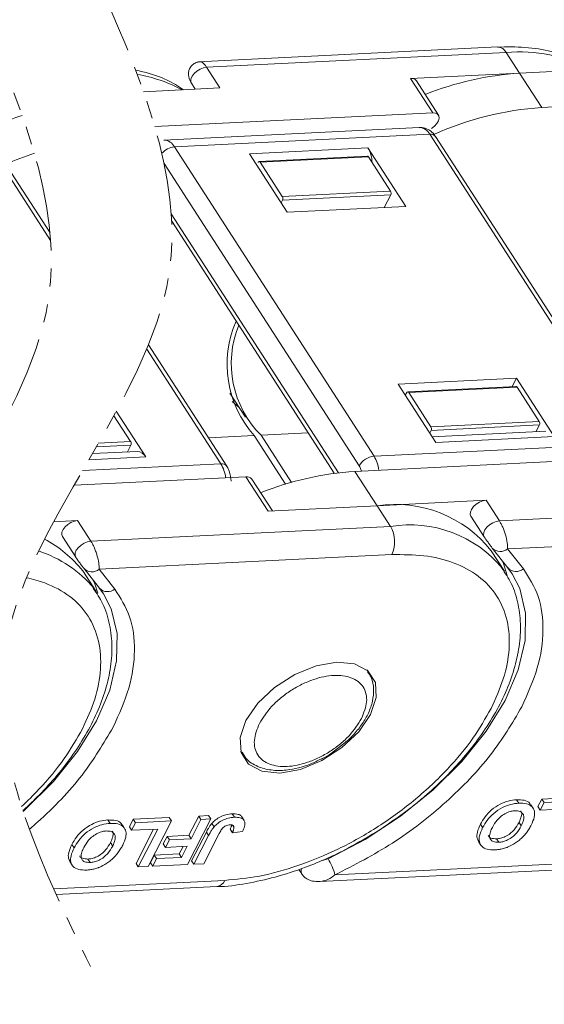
# Model space of a CAD drawing. Header units: millimetres. Extents: x 3187 to 3689, y -339 to 12.
# Tile 30 of 33: x 3582 to 3600, y -78 to -43. Entities that reach past the tile are written whole.
import ezdxf

# ---------------------------------------------------------------- set-up
doc = ezdxf.new("R2010")
doc.units = ezdxf.units.MM
doc.linetypes.add('PHANTOM2', pattern=[31.75, 15.875, -3.175, 3.175, -3.175, 3.175, -3.175])

msp = doc.modelspace()

# ---------------------------------------------------------------- linework, layer by layer
at = {"color": 7, "linetype": 'Continuous', "lineweight": 15}
for p, q in [((3598.792, -44.111), (3588.267, -44.632)), ((3588.565, -44.824), (3599.089, -44.303)), ((3599.089, -44.303), (3599.556, -45.027)), ((3589.033, -45.548), (3588.565, -44.824)), ((3603.385, -44.838), (3599.556, -45.027)), ((3595.728, -45.217), (3599.556, -45.027)), ((3595.728, -45.217), (3596.507, -46.424)), ((3596.713, -46.505), (3595.933, -45.298)), ((3600.336, -46.235), (3599.556, -45.027)), ((3589.033, -45.548), (3586.348, -45.681)), ((3588.032, -45.382), (3588.167, -45.591)), ((3610.859, -45.714), (3600.336, -46.235)), ((3596.507, -46.424), (3586.744, -46.908)), ((3596.033, -46.937), (3587.063, -47.382)), ((3587.434, -47.621), (3596.404, -47.177)), ((3596.404, -47.177), (3603.418, -58.043)), ((3603.623, -58.124), (3596.61, -47.258)), ((3594.448, -58.487), (3587.434, -47.621)), ((3594.234, -47.658), (3590.072, -47.864)), ((3595.559, -49.711), (3594.234, -47.658)), ((3591.397, -49.917), (3590.072, -47.864)), ((3594.212, -47.945), (3590.409, -48.133)), ((3594.249, -47.969), (3590.446, -48.157)), ((3594.249, -47.969), (3595.029, -49.176)), ((3581.358, -48.23), (3583.086, -50.907)), ((3583.065, -50.637), (3581.564, -48.311)), ((3587.072, -48.207), (3593.925, -58.825)), ((3590.372, -48.165), (3590.374, -48.161)), ((3590.446, -48.157), (3591.225, -49.365)), ((3591.225, -49.365), (3595.029, -49.176)), ((3591.232, -49.489), (3595.035, -49.301)), ((3594.805, -49.748), (3595.035, -49.301)), ((3591.232, -49.489), (3591.182, -49.585)), ((3595.559, -49.711), (3591.397, -49.917)), ((3593.193, -59.068), (3587.324, -49.974)), ((3587.338, -50.235), (3593.051, -59.086)), ((3589.271, -58.835), (3586.524, -54.578)), ((3586.464, -54.723), (3589.065, -58.754)), ((3595.293, -55.954), (3599.455, -55.747)), ((3595.293, -55.954), (3596.618, -58.006)), ((3599.433, -56.034), (3595.63, -56.223)), ((3599.305, -56.041), (3599.455, -55.747)), ((3599.455, -55.747), (3600.78, -57.8)), ((3589.382, -56.274), (3589.929, -57.121)), ((3595.546, -56.346), (3595.595, -56.25)), ((3599.471, -56.058), (3595.667, -56.246)), ((3595.667, -56.246), (3596.447, -57.454)), ((3599.471, -56.058), (3600.25, -57.266)), ((3589.696, -56.761), (3589.466, -56.564)), ((3585.308, -57.063), (3585.897, -57.976)), ((3585.393, -56.908), (3586.428, -58.511)), ((3596.447, -57.454), (3600.25, -57.266)), ((3596.453, -57.578), (3600.256, -57.39)), ((3600.135, -57.625), (3600.256, -57.39)), ((3588.631, -57.843), (3590.236, -57.763)), ((3590.236, -57.763), (3591.336, -59.468)), ((3590.479, -57.751), (3592.137, -57.669)), ((3591.546, -59.405), (3590.479, -57.751)), ((3596.453, -57.578), (3596.403, -57.674)), ((3600.483, -57.608), (3596.489, -57.806)), ((3584.687, -58.161), (3585.904, -58.1)), ((3584.761, -58.032), (3585.897, -57.976)), ((3585.783, -58.336), (3585.904, -58.1)), ((3603.418, -58.043), (3594.448, -58.487)), ((3596.618, -58.006), (3600.78, -57.8)), ((3586.13, -58.319), (3584.551, -58.397)), ((3589.065, -58.754), (3584.204, -58.994)), ((3584.427, -58.61), (3586.428, -58.511)), ((3593.776, -59.019), (3604.3, -58.498)), ((3594.555, -60.226), (3593.776, -59.019)), ((3583.908, -59.507), (3589.947, -59.208)), ((3589.947, -59.208), (3590.727, -60.416)), ((3590.875, -60.408), (3590.153, -59.289)), ((3594.555, -60.226), (3598.384, -60.037)), ((3598.852, -60.761), (3598.384, -60.037)), ((3594.555, -60.226), (3590.727, -60.416)), ((3594.555, -60.226), (3595.023, -60.951)), ((3609.375, -60.24), (3598.852, -60.761)), ((3583.191, -60.789), (3584.032, -60.747)), ((3584.499, -61.472), (3584.032, -60.747)), ((3597.85, -60.595), (3598.318, -61.319)), ((3595.023, -60.951), (3584.499, -61.472)), ((3583.498, -61.306), (3583.966, -62.03)), ((3598.326, -61.331), (3598.318, -61.319)), ((3609.425, -61.234), (3599.141, -61.744)), ((3599.033, -62.531), (3598.566, -61.807)), ((3598.601, -61.714), (3598.585, -61.692)), ((3598.601, -61.714), (3599.153, -62.413)), ((3599.141, -61.744), (3599.693, -62.443)), ((3583.974, -62.041), (3583.966, -62.03)), ((3595.072, -61.945), (3584.789, -62.454)), ((3584.681, -63.242), (3584.213, -62.517)), ((3584.249, -62.425), (3584.233, -62.402)), ((3584.249, -62.425), (3584.8, -63.124)), ((3584.789, -62.454), (3585.341, -63.153)), ((3598.962, -62.426), (3599.033, -62.531)), ((3599.137, -62.391), (3599.298, -62.617)), ((3584.61, -63.137), (3584.681, -63.242)), ((3584.784, -63.101), (3584.946, -63.327)), ((3594.195, -65.994), (3594.236, -66.052)), ((3594.237, -66.054), (3594.203, -66)), ((3592.947, -68.923), (3593.378, -68.586)), ((3589.794, -68.906), (3589.764, -68.854)), ((3589.767, -68.864), (3589.801, -68.917)), ((3599.53, -70.676), (3599.452, -70.556)), ((3600.203, -70.798), (3600.34, -70.532)), ((3600.34, -70.532), (3601.605, -70.469)), ((3600.418, -70.652), (3600.34, -70.532)), ((3600.036, -70.852), (3599.958, -70.731)), ((3600.203, -70.798), (3600.281, -70.919)), ((3600.281, -70.919), (3600.418, -70.652)), ((3601.201, -70.873), (3600.281, -70.919)), ((3600.418, -70.652), (3601.683, -70.59)), ((3585.851, -71.509), (3585.987, -71.242)), ((3585.987, -71.242), (3587.252, -71.18)), ((3586.065, -71.363), (3585.987, -71.242)), ((3587.252, -71.18), (3587.33, -71.3)), ((3588.709, -71.232), (3587.889, -72.831)), ((3587.939, -71.805), (3588.286, -71.129)), ((3588.017, -71.926), (3588.364, -71.249)), ((3588.286, -71.129), (3588.631, -71.111)), ((3588.364, -71.249), (3588.286, -71.129)), ((3588.364, -71.249), (3588.709, -71.232)), ((3588.631, -71.111), (3588.709, -71.232)), ((3589.466, -71.05), (3589.544, -71.171)), ((3589.881, -71.283), (3589.804, -71.162)), ((3585.178, -71.387), (3585.1, -71.266)), ((3585.683, -71.562), (3585.606, -71.442)), ((3585.851, -71.509), (3585.929, -71.629)), ((3585.929, -71.629), (3586.065, -71.363)), ((3586.849, -71.584), (3585.929, -71.629)), ((3586.065, -71.363), (3587.33, -71.3)), ((3586.087, -72.795), (3586.705, -71.591)), ((3586.165, -72.916), (3586.849, -71.584)), ((3587.33, -71.3), (3586.51, -72.899)), ((3588.751, -71.385), (3588.829, -71.506)), ((3589.391, -71.593), (3589.469, -71.714)), ((3589.491, -71.466), (3589.524, -71.517)), ((3598.184, -71.415), (3598.262, -71.536)), ((3599.618, -71.472), (3599.54, -71.351)), ((3587.043, -72.109), (3587.18, -71.842)), ((3587.18, -71.842), (3587.939, -71.805)), ((3587.18, -71.842), (3587.258, -71.963)), ((3587.258, -71.963), (3588.017, -71.926)), ((3587.939, -71.805), (3588.017, -71.926)), ((3588.039, -72.698), (3588.556, -71.691)), ((3588.117, -72.819), (3588.634, -71.812)), ((3588.993, -71.768), (3588.462, -72.802)), ((3588.556, -71.691), (3588.634, -71.812)), ((3589.469, -71.714), (3589.824, -71.676)), ((3598.826, -72.049), (3598.749, -71.929)), ((3583.832, -72.126), (3583.91, -72.246)), ((3585.265, -72.182), (3585.187, -72.062)), ((3587.043, -72.109), (3587.121, -72.229)), ((3587.121, -72.229), (3587.258, -71.963)), ((3587.88, -72.192), (3587.121, -72.229)), ((3587.602, -72.46), (3587.737, -72.199)), ((3587.68, -72.581), (3587.88, -72.192)), ((3598.114, -72.019), (3598.192, -72.14)), ((3584.474, -72.76), (3584.396, -72.639)), ((3586.592, -72.77), (3586.728, -72.504)), ((3586.67, -72.891), (3586.806, -72.624)), ((3586.728, -72.504), (3587.602, -72.46)), ((3586.728, -72.504), (3586.806, -72.624)), ((3586.806, -72.624), (3587.68, -72.581)), ((3587.602, -72.46), (3587.68, -72.581)), ((3592.832, -72.631), (3592.595, -72.698)), ((3583.762, -72.73), (3583.839, -72.851)), ((3586.087, -72.795), (3586.165, -72.916)), ((3586.51, -72.899), (3586.165, -72.916)), ((3586.592, -72.77), (3586.67, -72.891)), ((3587.889, -72.831), (3586.67, -72.891)), ((3588.039, -72.698), (3588.117, -72.819)), ((3588.462, -72.802), (3588.117, -72.819)), ((3592.531, -73.43), (3603.276, -72.898)), ((3603.553, -72.678), (3593.072, -73.197)), ((3591.806, -73.003), (3591.91, -73.163)), ((3591.914, -73.169), (3591.91, -73.163)), ((3589.2, -73.389), (3583.193, -73.686)), ((3583.284, -73.888), (3588.923, -73.609))]:
    msp.add_line(p, q, dxfattribs=at)
at = {"color": 7, "linetype": 'Continuous', "lineweight": 15, "flags": 128}
for points in [[(3588.565, -44.824), (3588.451, -44.844), (3588.333, -44.89), (3588.221, -44.96), (3588.125, -45.046), (3588.054, -45.141), (3588.014, -45.236), (3588.009, -45.323), (3588.032, -45.382)], [(3596.46, -46.97), (3596.567, -46.893), (3596.653, -46.802), (3596.711, -46.706), (3596.737, -46.613), (3596.726, -46.532), (3596.681, -46.471), (3596.606, -46.433), (3596.507, -46.424)], [(3598.384, -60.037), (3598.27, -60.056), (3598.152, -60.103), (3598.04, -60.173), (3597.944, -60.259), (3597.873, -60.354), (3597.833, -60.449), (3597.828, -60.536), (3597.85, -60.595)], [(3584.032, -60.747), (3583.918, -60.767), (3583.799, -60.814), (3583.687, -60.883), (3583.591, -60.969), (3583.52, -61.064), (3583.48, -61.159), (3583.476, -61.246), (3583.498, -61.306)], [(3598.318, -61.319), (3598.296, -61.26), (3598.3, -61.173), (3598.34, -61.078), (3598.411, -60.983), (3598.507, -60.897), (3598.619, -60.827), (3598.738, -60.781), (3598.852, -60.761)], [(3583.966, -62.03), (3583.943, -61.971), (3583.948, -61.884), (3583.988, -61.789), (3584.059, -61.694), (3584.155, -61.608), (3584.267, -61.538), (3584.385, -61.491), (3584.499, -61.472)], [(3598.949, -62.155), (3598.99, -62.255), (3599.118, -62.676)], [(3584.597, -62.866), (3584.637, -62.966), (3584.742, -63.293)], [(3599.298, -62.617), (3599.564, -63.135), (3599.772, -64.002), (3599.755, -64.965), (3599.512, -65.997), (3599.052, -67.069), (3598.387, -68.149), (3597.536, -69.207), (3596.524, -70.212), (3595.381, -71.134), (3594.138, -71.948), (3592.832, -72.631)], [(3584.946, -63.327), (3585.212, -63.846), (3585.42, -64.712), (3585.402, -65.676), (3585.16, -66.708), (3584.7, -67.78), (3584.034, -68.86), (3583.184, -69.918), (3582.172, -70.922), (3582.119, -70.965)], [(3589.948, -67.775), (3590.364, -67.167), (3590.954, -66.608), (3591.659, -66.153), (3592.411, -65.846), (3593.137, -65.717), (3593.764, -65.779), (3594.232, -66.026), (3594.495, -66.433), (3594.527, -66.961), (3594.325, -67.558), (3593.909, -68.166), (3593.319, -68.725), (3592.613, -69.181), (3591.861, -69.488), (3591.136, -69.617), (3590.508, -69.555), (3590.04, -69.308), (3589.777, -68.901), (3589.745, -68.372), (3589.948, -67.775)]]:
    msp.add_lwpolyline(points, dxfattribs=at)
at = {"color": 7, "linetype": 'Continuous', "lineweight": 15}
for centre, radius, start, end in [((3598.774, -44.465), 0.354, 27.2197, 87.1444), ((3599.561, -49.61), 5.328, 62.0485, 95.0814), ((3585.208, -50.32), 5.328, 62.0485, 80.0829), ((3595.763, -45.429), 0.215, 37.615, 99.37), ((3600.282, -55.897), 10.893, 93.8204, 111.7596), ((3601.161, -57.581), 11.377, 94.1593, 113.9024), ((3585.236, -56.95), 10.893, 106.8153, 111.7596), ((3596.011, -47.379), 0.443, 27.2197, 87.1444), ((3587.047, -47.814), 0.433, 26.5027, 88.2539), ((3596.437, -47.396), 0.221, 38.5302, 98.4549), ((3587.498, -48.294), 0.676, 95.4428, 138.534), ((3593.346, -48.185), 1.032, 0.8963, 30.6808), ((3586.115, -58.635), 11.377, 108.4589, 113.9024), ((3594.21, -47.989), 0.0443, 27.2191, 87.1512), ((3590.411, -48.173), 0.0384, 23.634, 162.0513), ((3591.109, -49.433), 0.135, 335.4428, 30.2318), ((3594.912, -49.244), 0.135, 335.4428, 30.2318), ((3593.077, -55.252), 3.792, 156.4838, 221.4763), ((3593.002, -55.226), 3.57, 157.9294, 225.0254), ((3599.431, -56.078), 0.0443, 27.2191, 87.1512), ((3595.632, -56.262), 0.0384, 23.634, 162.0513), ((3600.133, -57.334), 0.135, 335.4428, 30.2318), ((3596.33, -57.522), 0.135, 335.4428, 30.2318), ((3585.781, -58.044), 0.135, 335.4428, 30.2318), ((3586.113, -58.673), 0.354, 27.2197, 87.1444), ((3589.102, -58.961), 0.211, 36.8023, 100.0986), ((3588.011, -59.389), 1.231, 6.7909, 31.0913), ((3594.512, -59.16), 0.676, 95.4428, 150.2318), ((3593.394, -59.123), 1.231, 6.7909, 31.0913), ((3594.494, -69.852), 10.857, 93.7904, 111.7896), ((3589.982, -59.421), 0.215, 37.615, 99.37), ((3595.192, -64.489), 4.31, 38.4888, 98.4962), ((3595.699, -65.143), 4.246, 39.7754, 99.1586), ((3594.088, -61.495), 1.082, 335.4428, 30.2318), ((3580.84, -65.2), 4.31, 38.4888, 61.8839), ((3581.346, -65.853), 4.246, 39.7754, 71.9437), ((3598.887, -61.44), 0.396, 223.8325, 309.964), ((3584.535, -62.151), 0.396, 223.8325, 309.964), ((3599.439, -62.139), 0.396, 223.8325, 309.964), ((3585.086, -62.85), 0.396, 223.8325, 309.964), ((3591.318, -73.605), 1.8, 13.0909, 32.7597), ((3592.095, -73.065), 0.21, 152.7566, 207.9799), ((3588.871, -73.258), 0.355, 278.726, 338.441)]:
    msp.add_arc(centre, radius, start, end, dxfattribs=at)
at = {"color": 3, "linetype": 'PHANTOM2', "lineweight": 9, "ltscale": 0.2}
for points in [[(3584.541, -41.31), (3587.241, -52.105), (3581.457, -65.368), (3584.693, -76.835)], [(3580.302, -42.217), (3583.002, -53.012), (3577.217, -66.276), (3580.454, -77.742)]]:
    msp.add_spline(points, degree=3, dxfattribs=at)
at = {"color": 7, "linetype": 'Continuous', "lineweight": 15}
for points, knots in [([(3602.107, -44.901), (3601.919, -44.781), (3601.493, -44.507), (3600.694, -44.253), (3599.778, -44.097), (3599.115, -44.108), (3598.791, -44.113)], [0, 0, 0, 0, 0.21061, 0.478391, 0.74476, 1, 1, 1, 1]), ([(3587.754, -45.612), (3587.567, -45.491), (3587.14, -45.218), (3586.546, -45.029), (3586.157, -44.943), (3586.07, -44.926)], [0, 0, 0, 0, 0.2106103, 0.4783907, 0.5544287, 0.5544287, 0.5544287, 0.5544287]), ([(3588.338, -44.629), (3588.291, -44.636), (3588.194, -44.65), (3588.067, -44.73), (3587.976, -44.84), (3587.93, -44.96), (3587.923, -45.08), (3587.943, -45.193), (3587.982, -45.297), (3588.016, -45.355), (3588.032, -45.382)], [0, 0, 0, 0, 0.136548, 0.281211, 0.420824, 0.554321, 0.682356, 0.802092, 0.909048, 1, 1, 1, 1]), ([(3588.338, -44.629), (3588.355, -44.631), (3588.388, -44.635), (3588.446, -44.676), (3588.506, -44.737), (3588.546, -44.795), (3588.565, -44.824)], [0, 0, 0, 0, 0.264939, 0.519106, 0.763669, 1, 1, 1, 1]), ([(3596.606, -47.262), (3596.578, -47.22), (3596.511, -47.116), (3596.35, -47.001), (3596.176, -46.931), (3596.069, -46.944), (3596.037, -46.948)], [0, 0, 0, 0, 0.2162337, 0.5357947, 0.8606119, 1, 1, 1, 1]), ([(3589.431, -59.359), (3589.414, -59.241), (3589.391, -59.078), (3589.32, -58.908), (3589.28, -58.856), (3589.266, -58.839)], [0, 0, 0, 0, 0.630799, 0.873896, 1, 1, 1, 1]), ([(3593.925, -58.825), (3593.948, -58.866), (3593.978, -58.922), (3593.993, -58.991), (3593.997, -59.008)], [0, 0, 0, 0, 0.757701, 1, 1, 1, 1]), ([(3598.852, -60.761), (3598.871, -60.793), (3598.911, -60.858), (3598.968, -60.977), (3599.022, -61.109), (3599.083, -61.298), (3599.137, -61.532), (3599.14, -61.674), (3599.141, -61.744)], [0, 0, 0, 0, 0.1153485, 0.2347223, 0.3587905, 0.4881495, 0.7515968, 1, 1, 1, 1]), ([(3584.499, -61.472), (3584.519, -61.504), (3584.559, -61.569), (3584.616, -61.688), (3584.669, -61.82), (3584.731, -62.008), (3584.785, -62.243), (3584.788, -62.385), (3584.789, -62.454)], [0, 0, 0, 0, 0.115349, 0.234722, 0.358791, 0.488149, 0.751597, 1, 1, 1, 1]), ([(3598.326, -61.331), (3598.334, -61.343), (3598.35, -61.367), (3598.38, -61.412), (3598.415, -61.461), (3598.466, -61.533), (3598.528, -61.618), (3598.566, -61.667), (3598.585, -61.692)], [0, 0, 0, 0, 0.09517, 0.195508, 0.310112, 0.437792, 0.718545, 1, 1, 1, 1]), ([(3583.974, -62.041), (3583.982, -62.053), (3583.998, -62.078), (3584.028, -62.123), (3584.062, -62.172), (3584.113, -62.244), (3584.175, -62.328), (3584.214, -62.378), (3584.233, -62.402)], [0, 0, 0, 0, 0.09517, 0.195508, 0.310112, 0.437792, 0.718545, 1, 1, 1, 1]), ([(3598.559, -67.349), (3598.717, -67.001), (3599.043, -66.284), (3599.233, -65.235), (3599.167, -64.239), (3598.801, -63.366), (3598.156, -62.672), (3597.275, -62.202), (3596.242, -61.942), (3595.454, -61.944), (3595.072, -61.945)], [0, 0, 0, 0, 0.116516, 0.2400113, 0.3686408, 0.5, 0.6313592, 0.7599887, 0.883484, 1, 1, 1, 1]), ([(3594.672, -71.596), (3595.054, -71.335), (3595.59, -70.969), (3596.317, -70.365), (3596.9, -69.829), (3597.528, -69.163), (3598.107, -68.444), (3598.618, -67.679), (3599.039, -66.886), (3599.354, -66.078), (3599.55, -65.268), (3599.615, -64.465), (3599.53, -63.684), (3599.317, -62.98), (3599.054, -62.593), (3598.936, -62.419)], [0, 0, 0, 0, 0.103042, 0.144765, 0.213528, 0.284103, 0.35901, 0.436307, 0.515332, 0.595663, 0.677097, 0.759642, 0.843636, 0.930042, 1, 1, 1, 1]), ([(3599.693, -62.443), (3599.89, -62.754), (3600.289, -63.384), (3600.436, -64.582), (3600.259, -65.901), (3599.842, -66.834), (3599.635, -67.296)], [0, 0, 0, 0, 0.247221, 0.5, 0.752779, 1, 1, 1, 1]), ([(3584.207, -68.059), (3584.365, -67.711), (3584.691, -66.995), (3584.881, -65.946), (3584.814, -64.95), (3584.448, -64.076), (3583.803, -63.383), (3583.025, -62.967), (3582.462, -62.802), (3582.235, -62.755)], [0, 0, 0, 0, 0.116516, 0.2400113, 0.3686408, 0.5, 0.6313592, 0.7599887, 0.8389068, 0.8389068, 0.8389068, 0.8389068]), ([(3582.11, -70.938), (3582.254, -70.808), (3582.619, -70.464), (3583.176, -69.873), (3583.755, -69.154), (3584.266, -68.389), (3584.687, -67.596), (3585.002, -66.789), (3585.198, -65.979), (3585.263, -65.176), (3585.178, -64.394), (3584.965, -63.691), (3584.702, -63.303), (3584.584, -63.13)], [0.169056, 0.169056, 0.169056, 0.169056, 0.2135281, 0.2841026, 0.3590103, 0.4363071, 0.5153316, 0.5956625, 0.677097, 0.7596419, 0.8436362, 0.9300421, 1, 1, 1, 1]), ([(3585.341, -63.153), (3585.538, -63.465), (3585.937, -64.094), (3586.083, -65.293), (3585.907, -66.612), (3585.489, -67.545), (3585.283, -68.006)], [0, 0, 0, 0, 0.2472209, 0.5, 0.7527791, 1, 1, 1, 1]), ([(3593.378, -68.586), (3593.434, -68.545), (3593.57, -68.443), (3593.79, -68.206), (3594.044, -67.892), (3594.265, -67.503), (3594.41, -67.092), (3594.447, -66.668), (3594.392, -66.301), (3594.262, -66.126), (3594.217, -66.065)], [0, 0, 0, 0, 0.060149, 0.148189, 0.291639, 0.436317, 0.589216, 0.747499, 0.912914, 1, 1, 1, 1]), ([(3590.42, -67.876), (3590.547, -67.674), (3590.744, -67.362), (3591.158, -66.978), (3591.521, -66.713), (3591.913, -66.491), (3592.43, -66.278), (3593.054, -66.15), (3593.578, -66.221), (3593.897, -66.393), (3594.076, -66.587), (3594.177, -66.829), (3594.209, -67.191), (3594.087, -67.499), (3594.008, -67.699)], [0, 0, 0, 0, 0.119721, 0.184895, 0.25, 0.315174, 0.380279, 0.5, 0.619721, 0.684895, 0.75, 0.815174, 0.880279, 1, 1, 1, 1]), ([(3589.2, -73.389), (3589.602, -73.351), (3590.428, -73.272), (3591.789, -72.895), (3593.211, -72.31), (3594.619, -71.515), (3595.924, -70.559), (3597.043, -69.504), (3597.947, -68.42), (3598.359, -67.699), (3598.559, -67.349)], [0, 0, 0, 0, 0.116516, 0.240011, 0.368641, 0.5, 0.631359, 0.759989, 0.883484, 1, 1, 1, 1]), ([(3599.635, -67.296), (3599.3, -67.861), (3598.618, -69.011), (3597.028, -70.659), (3595.15, -72.13), (3593.756, -72.845), (3593.072, -73.197)], [0, 0, 0, 0, 0.245823, 0.5, 0.754177, 1, 1, 1, 1]), ([(3594.008, -67.699), (3593.881, -67.901), (3593.685, -68.213), (3593.27, -68.597), (3592.908, -68.862), (3592.516, -69.084), (3591.999, -69.298), (3591.374, -69.425), (3590.851, -69.354), (3590.532, -69.182), (3590.353, -68.989), (3590.251, -68.746), (3590.219, -68.385), (3590.341, -68.076), (3590.42, -67.876)], [0, 0, 0, 0, 0.119721, 0.184895, 0.25, 0.315174, 0.380279, 0.5, 0.619721, 0.684895, 0.75, 0.815174, 0.880279, 1, 1, 1, 1]), ([(3582.063, -70.795), (3582.276, -70.597), (3582.828, -70.05), (3583.595, -69.13), (3584.007, -68.409), (3584.207, -68.059)], [0.6874322, 0.6874322, 0.6874322, 0.6874322, 0.7599887, 0.883484, 1, 1, 1, 1]), ([(3585.283, -68.006), (3584.948, -68.572), (3584.266, -69.722), (3583.125, -70.905), (3582.436, -71.51), (3582.338, -71.594)], [0, 0, 0, 0, 0.245823, 0.5, 0.5414127, 0.5414127, 0.5414127, 0.5414127]), ([(3589.81, -68.889), (3589.855, -68.966), (3589.98, -69.183), (3590.345, -69.402), (3590.825, -69.532), (3591.319, -69.532), (3591.776, -69.447), (3592.177, -69.324), (3592.424, -69.205), (3592.546, -69.146)], [0, 0, 0, 0, 0.09968, 0.280235, 0.454892, 0.630162, 0.76665, 0.88494, 1, 1, 1, 1]), ([(3592.546, -69.146), (3592.574, -69.134), (3592.712, -69.073), (3592.843, -68.989), (3592.947, -68.923)], [0, 0, 0, 0, 0.203288, 1, 1, 1, 1]), ([(3598.184, -71.415), (3598.233, -71.329), (3598.331, -71.156), (3598.568, -70.903), (3598.86, -70.708), (3599.172, -70.585), (3599.356, -70.566), (3599.452, -70.556)], [0, 0, 0, 0, 0.204609, 0.411109, 0.621842, 0.801311, 1, 1, 1, 1]), ([(3599.452, -70.556), (3599.545, -70.557), (3599.731, -70.561), (3599.903, -70.635), (3599.94, -70.718), (3599.948, -70.737)], [0, 0, 0, 0, 0.432293, 0.870179, 1, 1, 1, 1]), ([(3598.262, -71.536), (3598.311, -71.45), (3598.409, -71.277), (3598.646, -71.024), (3598.938, -70.828), (3599.25, -70.706), (3599.434, -70.686), (3599.53, -70.676)], [0, 0, 0, 0, 0.204609, 0.411109, 0.621842, 0.801311, 1, 1, 1, 1]), ([(3599.53, -70.676), (3599.624, -70.677), (3599.813, -70.679), (3600.007, -70.784), (3600.095, -70.955), (3600.088, -71.179), (3600.011, -71.349), (3599.968, -71.444)], [0, 0, 0, 0, 0.205416, 0.413489, 0.592452, 0.772931, 1, 1, 1, 1]), ([(3588.751, -71.385), (3588.791, -71.344), (3588.879, -71.255), (3589.053, -71.147), (3589.261, -71.069), (3589.392, -71.057), (3589.466, -71.05)], [0, 0, 0, 0, 0.206429, 0.456722, 0.693973, 1, 1, 1, 1]), ([(3588.829, -71.506), (3588.869, -71.465), (3588.957, -71.375), (3589.131, -71.267), (3589.339, -71.19), (3589.47, -71.178), (3589.544, -71.171)], [0, 0, 0, 0, 0.206429, 0.456722, 0.693973, 1, 1, 1, 1]), ([(3589.466, -71.05), (3589.537, -71.052), (3589.659, -71.054), (3589.77, -71.104), (3589.791, -71.152), (3589.796, -71.166)], [0, 0, 0, 0, 0.504908, 0.858157, 1, 1, 1, 1]), ([(3589.544, -71.171), (3589.616, -71.172), (3589.74, -71.173), (3589.863, -71.241), (3589.918, -71.347), (3589.906, -71.499), (3589.853, -71.614), (3589.824, -71.676)], [0, 0, 0, 0, 0.24093, 0.409491, 0.578642, 0.775105, 1, 1, 1, 1]), ([(3598.603, -71.526), (3598.653, -71.439), (3598.731, -71.302), (3598.912, -71.126), (3599.087, -71.018), (3599.256, -70.956), (3599.352, -70.947), (3599.394, -70.943)], [0, 0, 0, 0, 0.319264, 0.504624, 0.690858, 0.864593, 1, 1, 1, 1]), ([(3599.394, -70.943), (3599.456, -70.945), (3599.569, -70.949), (3599.672, -71.026), (3599.718, -71.131), (3599.704, -71.284), (3599.65, -71.402), (3599.618, -71.472)], [0, 0, 0, 0, 0.213943, 0.387352, 0.56015, 0.741367, 1, 1, 1, 1]), ([(3599.602, -70.948), (3599.613, -70.969), (3599.643, -71.024), (3599.624, -71.165), (3599.571, -71.282), (3599.54, -71.351)], [0, 0, 0, 0, 0.199624, 0.5293772, 1, 1, 1, 1]), ([(3583.832, -72.126), (3583.881, -72.04), (3583.979, -71.867), (3584.216, -71.614), (3584.508, -71.418), (3584.819, -71.295), (3585.003, -71.276), (3585.1, -71.266)], [0, 0, 0, 0, 0.204609, 0.411109, 0.621842, 0.801311, 1, 1, 1, 1]), ([(3583.91, -72.246), (3583.959, -72.16), (3584.057, -71.988), (3584.294, -71.734), (3584.586, -71.539), (3584.897, -71.416), (3585.081, -71.397), (3585.178, -71.387)], [0, 0, 0, 0, 0.204609, 0.411109, 0.621842, 0.801311, 1, 1, 1, 1]), ([(3585.1, -71.266), (3585.192, -71.268), (3585.379, -71.271), (3585.55, -71.346), (3585.587, -71.429), (3585.596, -71.447)], [0, 0, 0, 0, 0.432293, 0.870179, 1, 1, 1, 1]), ([(3585.178, -71.387), (3585.272, -71.388), (3585.461, -71.389), (3585.655, -71.495), (3585.742, -71.665), (3585.736, -71.889), (3585.659, -72.06), (3585.616, -72.155)], [0, 0, 0, 0, 0.205416, 0.413489, 0.592452, 0.772931, 1, 1, 1, 1]), ([(3588.556, -71.691), (3588.567, -71.67), (3588.59, -71.627), (3588.622, -71.569), (3588.653, -71.518), (3588.683, -71.474), (3588.714, -71.429), (3588.739, -71.4), (3588.751, -71.385)], [0, 0, 0, 0, 0.20827, 0.416707, 0.561481, 0.706573, 0.852825, 1, 1, 1, 1]), ([(3588.634, -71.812), (3588.645, -71.79), (3588.668, -71.748), (3588.7, -71.69), (3588.731, -71.639), (3588.761, -71.595), (3588.792, -71.55), (3588.817, -71.521), (3588.829, -71.506)], [0, 0, 0, 0, 0.20827, 0.416707, 0.561481, 0.706573, 0.852825, 1, 1, 1, 1]), ([(3588.924, -73.607), (3588.934, -73.607), (3589.264, -73.612), (3589.953, -73.506), (3590.985, -73.288), (3591.943, -72.976), (3592.791, -72.627), (3593.681, -72.2), (3594.289, -71.829), (3594.672, -71.596)], [0, 0, 0, 0, 0.005236, 0.18619, 0.360531, 0.541088, 0.673023, 0.794049, 1, 1, 1, 1]), ([(3588.993, -71.768), (3589.014, -71.728), (3589.057, -71.649), (3589.124, -71.55), (3589.204, -71.487), (3589.275, -71.454), (3589.336, -71.442), (3589.374, -71.439), (3589.385, -71.438)], [0, 0, 0, 0, 0.2722235, 0.5466231, 0.6591264, 0.7710806, 0.9347916, 1, 1, 1, 1]), ([(3589.385, -71.438), (3589.399, -71.438), (3589.428, -71.437), (3589.462, -71.446), (3589.488, -71.458), (3589.506, -71.473), (3589.518, -71.494), (3589.522, -71.509), (3589.524, -71.517)], [0, 0, 0, 0, 0.199415, 0.404779, 0.549305, 0.697938, 0.847272, 1, 1, 1, 1]), ([(3589.391, -71.593), (3589.396, -71.582), (3589.406, -71.561), (3589.419, -71.529), (3589.431, -71.495), (3589.441, -71.466), (3589.443, -71.449), (3589.444, -71.443)], [0, 0, 0, 0, 0.2085686, 0.4173093, 0.6430264, 0.8693858, 1, 1, 1, 1]), ([(3589.524, -71.517), (3589.525, -71.53), (3589.526, -71.554), (3589.517, -71.591), (3589.506, -71.625), (3589.495, -71.654), (3589.483, -71.684), (3589.473, -71.704), (3589.469, -71.714)], [0, 0, 0, 0, 0.205288, 0.416473, 0.561717, 0.70725, 0.853541, 1, 1, 1, 1]), ([(3598.124, -72.013), (3598.102, -71.978), (3598.047, -71.891), (3598.066, -71.68), (3598.142, -71.51), (3598.184, -71.415)], [0, 0, 0, 0, 0.233431, 0.573229, 1, 1, 1, 1]), ([(3598.694, -72.315), (3598.6, -72.315), (3598.411, -72.313), (3598.217, -72.205), (3598.131, -72.031), (3598.141, -71.803), (3598.219, -71.631), (3598.262, -71.536)], [0, 0, 0, 0, 0.203933, 0.41017, 0.593215, 0.773531, 1, 1, 1, 1]), ([(3598.826, -72.049), (3598.756, -72.047), (3598.637, -72.043), (3598.536, -71.961), (3598.495, -71.845), (3598.525, -71.692), (3598.578, -71.579), (3598.603, -71.526)], [0, 0, 0, 0, 0.241919, 0.409044, 0.576174, 0.800887, 1, 1, 1, 1]), ([(3599.54, -71.351), (3599.49, -71.438), (3599.413, -71.574), (3599.235, -71.747), (3599.065, -71.852), (3598.895, -71.914), (3598.796, -71.924), (3598.749, -71.929)], [0, 0, 0, 0, 0.319417, 0.499226, 0.680002, 0.847806, 1, 1, 1, 1]), ([(3599.618, -71.472), (3599.568, -71.559), (3599.491, -71.695), (3599.313, -71.867), (3599.143, -71.973), (3598.973, -72.035), (3598.874, -72.045), (3598.826, -72.049)], [0, 0, 0, 0, 0.319417, 0.499226, 0.680002, 0.847806, 1, 1, 1, 1]), ([(3599.968, -71.444), (3599.957, -71.466), (3599.935, -71.508), (3599.895, -71.575), (3599.852, -71.643), (3599.801, -71.714), (3599.744, -71.785), (3599.701, -71.831), (3599.679, -71.854)], [0, 0, 0, 0, 0.15395, 0.308181, 0.478699, 0.649961, 0.824203, 1, 1, 1, 1]), ([(3584.251, -72.237), (3584.301, -72.15), (3584.379, -72.013), (3584.56, -71.837), (3584.735, -71.729), (3584.904, -71.667), (3585, -71.657), (3585.042, -71.653)], [0, 0, 0, 0, 0.319264, 0.504624, 0.690858, 0.864593, 1, 1, 1, 1]), ([(3585.042, -71.653), (3585.104, -71.656), (3585.217, -71.66), (3585.319, -71.737), (3585.365, -71.842), (3585.352, -71.995), (3585.297, -72.113), (3585.265, -72.182)], [0, 0, 0, 0, 0.213943, 0.387352, 0.56015, 0.741367, 1, 1, 1, 1]), ([(3585.249, -71.659), (3585.261, -71.679), (3585.29, -71.734), (3585.272, -71.875), (3585.219, -71.993), (3585.187, -72.062)], [0, 0, 0, 0, 0.199624, 0.5293772, 1, 1, 1, 1]), ([(3598.749, -71.929), (3598.68, -71.925), (3598.563, -71.92), (3598.474, -71.862), (3598.461, -71.819), (3598.458, -71.811)], [0, 0, 0, 0, 0.540739, 0.914295, 1, 1, 1, 1]), ([(3599.679, -71.854), (3599.638, -71.894), (3599.556, -71.973), (3599.377, -72.104), (3599.22, -72.19), (3599.116, -72.23), (3599.104, -72.234)], [0, 0, 0, 0, 0.2509005, 0.5021621, 0.9465313, 1, 1, 1, 1]), ([(3583.772, -72.724), (3583.749, -72.688), (3583.695, -72.602), (3583.713, -72.391), (3583.79, -72.221), (3583.832, -72.126)], [0, 0, 0, 0, 0.233431, 0.573229, 1, 1, 1, 1]), ([(3584.342, -73.026), (3584.248, -73.025), (3584.059, -73.023), (3583.865, -72.915), (3583.778, -72.741), (3583.789, -72.513), (3583.867, -72.342), (3583.91, -72.246)], [0, 0, 0, 0, 0.203933, 0.41017, 0.593215, 0.773531, 1, 1, 1, 1]), ([(3584.474, -72.76), (3584.404, -72.757), (3584.285, -72.753), (3584.183, -72.671), (3584.143, -72.556), (3584.173, -72.403), (3584.226, -72.29), (3584.251, -72.237)], [0, 0, 0, 0, 0.241919, 0.409044, 0.576174, 0.800887, 1, 1, 1, 1]), ([(3585.187, -72.062), (3585.138, -72.149), (3585.06, -72.285), (3584.883, -72.457), (3584.713, -72.562), (3584.543, -72.625), (3584.443, -72.635), (3584.396, -72.639)], [0, 0, 0, 0, 0.319417, 0.499226, 0.680002, 0.847806, 1, 1, 1, 1]), ([(3585.265, -72.182), (3585.216, -72.269), (3585.138, -72.405), (3584.961, -72.578), (3584.791, -72.683), (3584.621, -72.745), (3584.521, -72.755), (3584.474, -72.76)], [0, 0, 0, 0, 0.319417, 0.499226, 0.680002, 0.847806, 1, 1, 1, 1]), ([(3585.616, -72.155), (3585.605, -72.176), (3585.582, -72.219), (3585.543, -72.285), (3585.499, -72.354), (3585.448, -72.425), (3585.392, -72.496), (3585.349, -72.542), (3585.327, -72.565)], [0, 0, 0, 0, 0.15395, 0.308181, 0.478699, 0.649961, 0.824203, 1, 1, 1, 1]), ([(3599.104, -72.234), (3599.078, -72.243), (3599.025, -72.261), (3598.951, -72.28), (3598.882, -72.294), (3598.819, -72.304), (3598.756, -72.312), (3598.715, -72.314), (3598.694, -72.315)], [0, 0, 0, 0, 0.185429, 0.37219, 0.527708, 0.683877, 0.841678, 1, 1, 1, 1]), ([(3584.396, -72.639), (3584.327, -72.636), (3584.211, -72.631), (3584.121, -72.573), (3584.108, -72.53), (3584.106, -72.522)], [0, 0, 0, 0, 0.540739, 0.914295, 1, 1, 1, 1]), ([(3585.327, -72.565), (3585.286, -72.604), (3585.203, -72.683), (3585.025, -72.815), (3584.868, -72.901), (3584.763, -72.94), (3584.752, -72.945)], [0, 0, 0, 0, 0.2509005, 0.5021621, 0.9465313, 1, 1, 1, 1]), ([(3584.752, -72.945), (3584.726, -72.954), (3584.673, -72.972), (3584.599, -72.99), (3584.53, -73.005), (3584.466, -73.015), (3584.403, -73.022), (3584.362, -73.025), (3584.342, -73.026)], [0, 0, 0, 0, 0.185429, 0.37219, 0.527708, 0.683877, 0.841678, 1, 1, 1, 1]), ([(3591.914, -73.169), (3591.943, -73.207), (3591.997, -73.276), (3592.124, -73.361), (3592.302, -73.428), (3592.45, -73.429), (3592.534, -73.43)], [0, 0, 0, 0, 0.206269, 0.38248, 0.648247, 1, 1, 1, 1]), ([(3593.072, -73.197), (3592.992, -73.256), (3592.832, -73.375), (3592.651, -73.41), (3592.56, -73.428)], [0, 0, 0, 0, 0.497831, 1, 1, 1, 1]), ([(3592.56, -73.428), (3592.513, -73.432), (3592.456, -73.436), (3592.404, -73.422), (3592.395, -73.42)], [0, 0, 0, 0, 0.830776, 1, 1, 1, 1])]:
    msp.add_open_spline(points, degree=3, knots=knots, dxfattribs=at)

doc.saveas('drawing.dxf')
